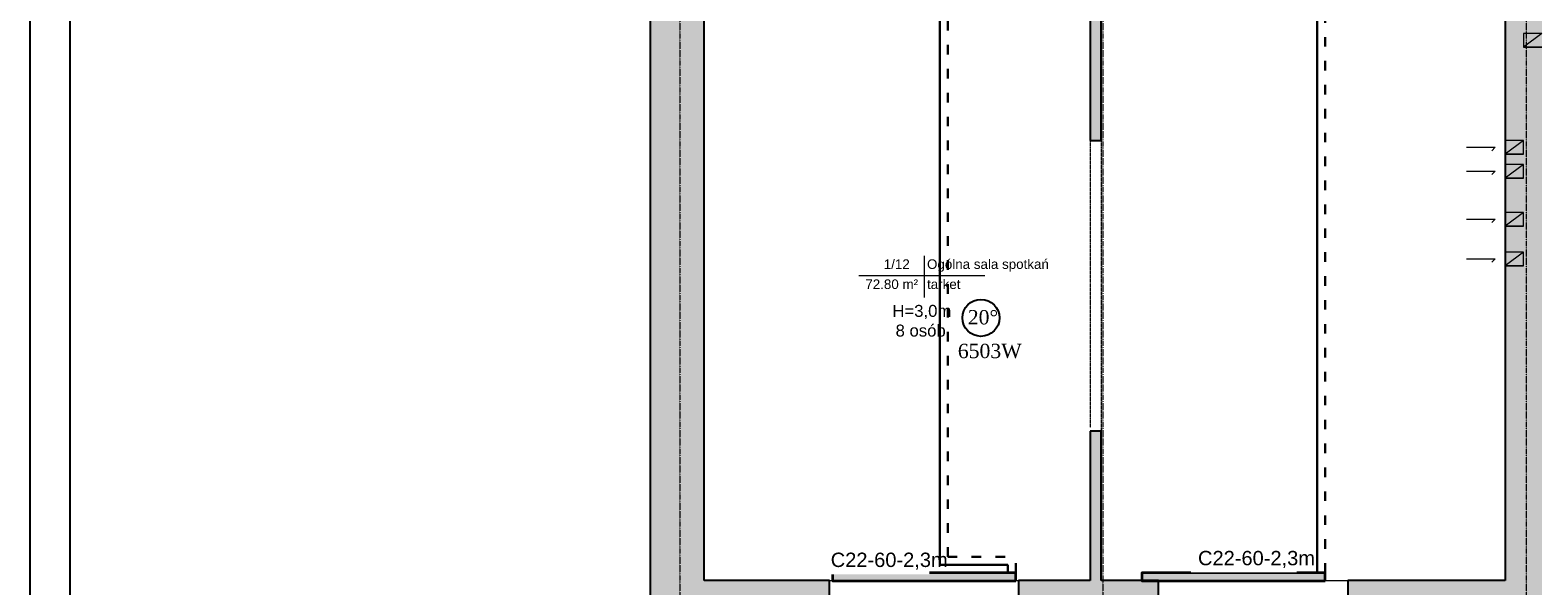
# Model space of a CAD drawing. Header units: inches. Extents: x -112469 to 885939, y -131046 to 286269.
# Tile 63 of 138: x 69978 to 88894, y -115350 to -108380. Entities that reach past the tile are written whole.
import ezdxf

# ---------------------------------------------------------------- set-up
doc = ezdxf.new("R2010")
doc.units = ezdxf.units.IN
doc.header["$MEASUREMENT"] = 0
for name, pattern in [('ACAD_ISO03W100', [30, 12, -18]), ('Kreska', [0.635, 0.3175, -0.3175]), ('Linia siatki', [0.9925, 0.47, -0.2175, 0.0875, -0.2175]), ('Ukryty', [0.714375, 0.47625, -0.238125])]:
    doc.linetypes.add(name, pattern=pattern)
for name, color, linetype, lineweight in [('_IS_CO grzejniki', 1, 'Continuous', 35), ('_IS_CO opis', 26, 'Continuous', 25), ('_IS_CO powrót', 5, 'ACAD_ISO03W100', 30), ('_IS_CO zasilenie', 1, 'Continuous', 30), ('A-AREA-IDEN', 251, 'Continuous', 9), ('A-DETL', 251, 'Continuous', 9), ('A-DETL-HDLN', 251, 'Ukryty', 9), ('A-WALL', 251, 'Continuous', 9), ('A-WALL-PATT', 254, 'Continuous', 25), ('G-ANNO-TEXT', 251, 'Continuous', 9), ('S-GRID', 251, 'Continuous', 9)]:
    doc.layers.add(name, color=color, linetype=linetype, lineweight=lineweight)
doc.styles.add('Arial', font='arial.ttf', dxfattribs={"height": 25})
doc.styles.add('Arial_1', font='arial.ttf', dxfattribs={"height": 12})
doc.styles.add('Arial_3', font='arial.ttf', dxfattribs={"height": 15})
doc.styles.add('krzysiek', font='times.ttf')

# ---------------------------------------------------------------- blocks, each defined once
blk = doc.blocks.new('Etyk_pom_1_mala - Etyk_pom_1_mala-219433-4_Poziom piętra')
at = {"layer": 'A-AREA-IDEN'}
for p, q in [((-0.096, 0.144), (-0.096, -0.378)), ((-0.915, -0.101), (0.666, -0.101))]:
    blk.add_line(p, q, dxfattribs=at)
blk = doc.blocks.new('PIĘTRO')
at = {"layer": 'A-WALL-PATT', "lineweight": 9}
h = blk.add_hatch(color=251, dxfattribs=at)
h.paths.add_polyline_path([(13042.2, -15831.43), (13042.2, -7291.43), (12582.2, -7291.43), (12582.2, -15831.43), (12692.14, -15831.43)])
h.paths.add_polyline_path([(12692.44, -5841.43), (13042.2, -5841.43), (13042.2, 198.57), (12582.2, 198.57), (12582.2, -1965.08), (12588.55, -1965.08), (12588.55, -1985.08), (12582.2, -1985.08), (12582.2, -2105.08), (12588.55, -2105.08), (12588.55, -2125.08), (12582.2, -2125.08), (12582.2, -5841.43), (12641.41, -5841.43)])
h = blk.add_hatch(color=251, dxfattribs=at)
h.paths.add_polyline_path([(1852.2, -15831.43), (2532.2, -15831.43), (2532.2, -7419.73), (1852.2, -7419.73), (1852.2, -9148.85)])
h.paths.add_polyline_path([(1852.2, -5519.73), (2532.2, -5519.73), (2532.2, -101.43), (1852.2, -101.43), (1852.2, -2768.94)])
for points in [[(7512.2, -9661.43), (7512.2, -7886.43), (7372.2, -7886.43), (7372.2, -9661.43)], [(7442.2, -15181.43), (7512.2, -15181.43), (7512.2, -13306.43), (7372.2, -13306.43), (7372.2, -15181.43)]]:
    blk.add_hatch(color=251, dxfattribs=at).paths.add_polyline_path(points)
h = blk.add_hatch(color=251, dxfattribs=at)
h.paths.add_polyline_path([(7442.2, -15831.43), (7442.2, -15181.43), (6476.8, -15181.43), (6476.8, -15831.43)])
h.paths.add_polyline_path([(4102.2, -15831.43), (4102.2, -15181.43), (2532.2, -15181.43), (2532.2, -15831.43)])
h = blk.add_hatch(color=251, dxfattribs=at)
h.paths.add_polyline_path([(12083.76, -15831.43), (12582.2, -15831.43), (12582.2, -15181.43), (10606.8, -15181.43), (10606.8, -15831.43), (11880.97, -15831.43)])
h.paths.add_polyline_path([(8230.71, -15831.43), (8232.2, -15831.43), (8232.2, -15181.43), (7442.2, -15181.43), (7442.2, -15831.43)])
at = {"layer": 'A-DETL', "color": 251, "lineweight": 18}
for p, q in [((13042.2, -8316.4), (12812.2, -8488.49)), ((12812.2, -8316.4), (12812.2, -8488.49)), ((13042.2, -8316.4), (12812.2, -8316.4)), ((13042.2, -8488.49), (12812.2, -8488.49)), ((12812.2, -8488.49), (13042.2, -8488.49)), ((12096.41, -9745.31), (12456.41, -9745.31)), ((12456.41, -9745.31), (12413.98, -9787.74)), ((12812.2, -9661.43), (12582.2, -9833.52)), ((12582.2, -9661.43), (12582.2, -9833.52)), ((12812.2, -9661.43), (12582.2, -9661.43)), ((12812.2, -9833.52), (12582.2, -9833.52)), ((12582.2, -9833.52), (12812.2, -9833.52)), ((12812.2, -9833.52), (12812.2, -9661.43)), ((12812.2, -9961.43), (12582.2, -10133.52)), ((12582.2, -9961.43), (12582.2, -10133.52)), ((12812.2, -9961.43), (12582.2, -9961.43)), ((12812.2, -10133.52), (12812.2, -9961.43)), ((12096.41, -10045.31), (12456.41, -10045.31)), ((12456.41, -10045.31), (12413.98, -10087.74)), ((12812.2, -10133.52), (12582.2, -10133.52)), ((12582.2, -10133.52), (12812.2, -10133.52)), ((12812.2, -10561.43), (12582.2, -10733.52)), ((12582.2, -10561.43), (12582.2, -10733.52)), ((12812.2, -10561.43), (12582.2, -10561.43)), ((12812.2, -10733.52), (12812.2, -10561.43)), ((12096.41, -10645.31), (12456.41, -10645.31)), ((12456.41, -10645.31), (12413.98, -10687.74)), ((12812.2, -10733.52), (12582.2, -10733.52)), ((12582.2, -10733.52), (12812.2, -10733.52)), ((12096.41, -11145.31), (12456.41, -11145.31)), ((12456.41, -11145.31), (12413.98, -11187.74)), ((12812.2, -11061.43), (12582.2, -11233.52)), ((12582.2, -11061.43), (12582.2, -11233.52)), ((12812.2, -11061.43), (12582.2, -11061.43)), ((12812.2, -11233.52), (12812.2, -11061.43)), ((12812.2, -11233.52), (12582.2, -11233.52)), ((12582.2, -11233.52), (12812.2, -11233.52))]:
    blk.add_line(p, q, dxfattribs=at)
at = {"layer": 'A-DETL-HDLN', "color": 251, "linetype": 'Kreska'}
for p, q in [((7372.2, -9661.43), (7372.2, -13261.43)), ((7512.2, -9661.43), (7512.2, -13306.43))]:
    blk.add_line(p, q, dxfattribs=at)
at = {"layer": 'A-WALL', "color": 251, "lineweight": 25}
for p, q in [((1852.2, -7419.73), (1852.2, -15831.43)), ((2532.2, -15181.43), (2532.2, -7886.43)), ((7372.2, -7886.43), (7372.2, -9661.43)), ((7512.2, -9661.43), (7512.2, -7886.43)), ((12582.2, -7886.43), (12582.2, -15181.43)), ((7372.2, -9661.43), (7512.2, -9661.43)), ((7512.2, -13306.43), (7372.2, -13306.43)), ((7372.2, -13306.43), (7372.2, -15181.43)), ((7512.2, -15181.43), (7512.2, -13306.43)), ((4102.2, -15181.43), (2532.2, -15181.43)), ((4102.2, -15567.13), (4102.2, -15181.43)), ((6476.8, -15181.43), (6476.8, -15567.13)), ((7372.2, -15181.43), (6476.8, -15181.43)), ((8232.2, -15181.43), (7512.2, -15181.43)), ((8232.2, -15567.13), (8232.2, -15181.43)), ((10606.8, -15181.43), (10606.8, -15567.13)), ((12582.2, -15181.43), (10606.8, -15181.43))]:
    blk.add_line(p, q, dxfattribs=at)
at = {"layer": 'A-WALL', "color": 251}
for p, q in [((4102.2, -15181.43), (6476.8, -15181.43)), ((8232.2, -15181.43), (10606.8, -15181.43))]:
    blk.add_line(p, q, dxfattribs=at)
at = {"layer": 'S-GRID', "color": 251, "linetype": 'Linia siatki'}
for p, q in [((2227.2, 3814.58), (2227.2, -22310.93)), ((7532.2, 3814.58), (7532.2, -22310.93)), ((12842.2, 3814.58), (12842.2, -22310.93))]:
    blk.add_line(p, q, dxfattribs=at)
at = {"layer": 'A-AREA-IDEN', "color": 251, "xscale": 999.9999999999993, "yscale": 999.9999999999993, "zscale": 999.9999999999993}
blk.add_blockref('Etyk_pom_1_mala - Etyk_pom_1_mala-219433-4_Poziom piętra', (5386.45, -11252.63), dxfattribs=at)
at = {"layer": 'A-AREA-IDEN', "color": 251, "char_height": 120, "attachment_point": 1, "style": 'Arial_1'}
for s, insert, width in [('1/12', (4784.54, -11150.92), 424.8944), ('Ogólna sala spotkań', (5327.32, -11150.92), 1875.9487), ('72.80 m²', (4553.18, -11402.63), 857.8056), ('tarket', (5327.32, -11402.63), 553.1644)]:
    blk.add_mtext(s, dxfattribs=dict(at, insert=insert, width=width))
at = {"layer": 'G-ANNO-TEXT', "color": 251, "char_height": 150, "attachment_point": 1, "style": 'Arial_3'}
for s, insert, width in [('H=3,0m', (4892.72, -11722.28), 913.9237), ('8 osób', (4932.69, -11969.06), 753.5862)]:
    blk.add_mtext(s, dxfattribs=dict(at, insert=insert, width=width))

msp = doc.modelspace()

# ---------------------------------------------------------------- block references
at = {"layer": '_IS_CO zasilenie', "ltscale": 10}
msp.add_blockref('PIĘTRO', (75903, -100104), dxfattribs=at)

# ---------------------------------------------------------------- next in the draw order: hatches: boundary and pattern name
at = {"layer": '_IS_CO grzejniki'}
h = msp.add_hatch(color=256, dxfattribs=at)
h.dxf.hatch_style = 1
edge = h.paths.add_edge_path()
edge.add_line((82346, -115286), (82346, -115186))
edge.add_line((80546, -115186), (80046, -115186))
edge.add_line((80046, -115186), (80046, -115286))
edge.add_line((80046, -115286), (80546, -115286))
h = msp.add_hatch(color=256, dxfattribs=at)
h.dxf.hatch_style = 1
edge = h.paths.add_edge_path()
edge.add_line((86227, -115286), (86227, -115186))
edge.add_line((84427, -115186), (83927, -115186))
edge.add_line((83927, -115186), (83927, -115286))
edge.add_line((83927, -115286), (84427, -115286))

# ---------------------------------------------------------------- next in the draw order: linework, layer by layer
for points in [[(69978, -88419), (169978, -88419), (169978, -130419), (69978, -130419)], [(70478, -88919), (169478, -88919), (169478, -129919), (70478, -129919)]]:
    msp.add_lwpolyline(points, close=True)
for points in [[(82346, -115286), (82346, -115186), (80046, -115186), (80046, -115286)], [(86227, -115286), (86227, -115186), (83927, -115186), (83927, -115286)]]:
    msp.add_lwpolyline(points, close=True, dxfattribs=at)
at = {"layer": '_IS_CO opis', "lineweight": -3, "ltscale": 15}
msp.add_circle((81907, -111989), 232, dxfattribs=at)
at = {"layer": '_IS_CO powrót', "ltscale": 10}
for p, q in [((86227, -115186), (86227, -107346)), ((82346, -115186), (82346, -114986))]:
    msp.add_line(p, q, dxfattribs=at)
at = {"layer": '_IS_CO zasilenie', "ltscale": 10}
msp.add_line((82246, -115186), (82246, -115086), dxfattribs=at)

# ---------------------------------------------------------------- next in the draw order: texts
at = {"layer": '_IS_CO opis', "ltscale": 15, "char_height": 180, "attachment_point": 1, "style": 'krzysiek'}
for s, insert, width in [('20%%D', (81742, -111891), 380.43), ('6503W', (81617, -112314), 999.97)]:
    msp.add_mtext(s, dxfattribs=dict(at, insert=insert, width=width))

# ---------------------------------------------------------------- next in the draw order: texts
at = {"layer": '_IS_CO opis', "ltscale": 15, "char_height": 180, "width": 1146.96, "attachment_point": 1, "style": 'Arial', "bg_fill": 2}
for insert in [(80022, -114934), (84630, -114912)]:
    msp.add_mtext('C22-60-2,3m', dxfattribs=dict(at, insert=insert))

# ---------------------------------------------------------------- next in the draw order: linework, layer by layer
at = {"layer": '_IS_CO powrót', "ltscale": 10}
for q in [(81490, -107003), (82346, -114986)]:
    msp.add_line((81490, -114986), q, dxfattribs=at)
at = {"layer": '_IS_CO zasilenie', "ltscale": 10}
for p, q in [((81390, -115086), (81390, -106903)), ((86127, -115186), (86127, -107246)), ((81390, -115086), (82246, -115086))]:
    msp.add_line(p, q, dxfattribs=at)

doc.saveas('drawing.dxf')
